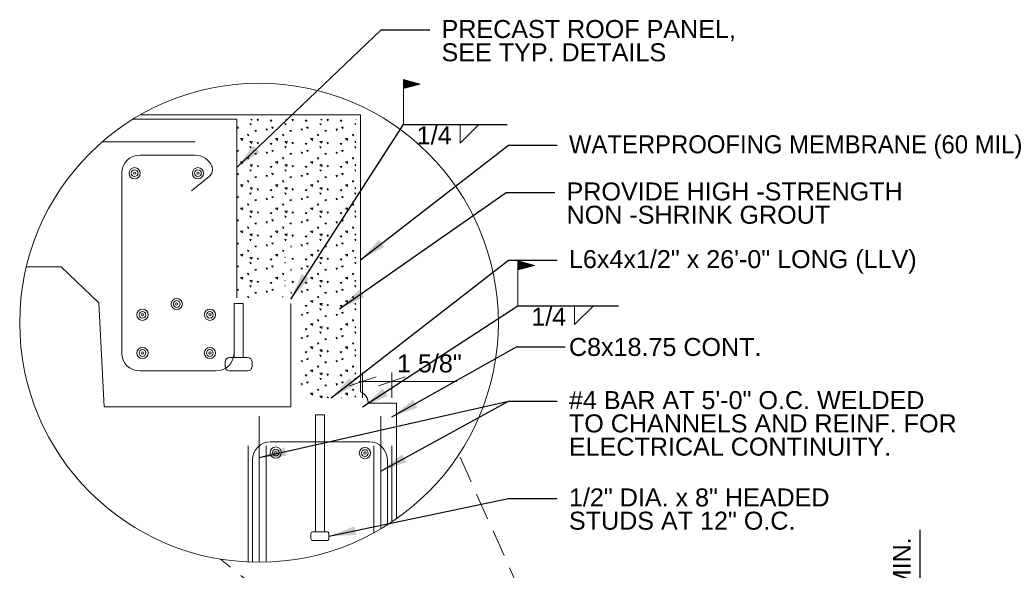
# Model space of a CAD drawing. Header units: inches. Extents: x -8 to 439, y -5 to 303.
# Tile 11 of 11: x 276 to 386, y 232 to 293. Entities that reach past the tile are written whole.
import ezdxf
from ezdxf.enums import TextEntityAlignment as Align

# ---------------------------------------------------------------- set-up
doc = ezdxf.new("R2010")
doc.units = ezdxf.units.IN
doc.header["$LTSCALE"] = 12
doc.header["$MEASUREMENT"] = 0
doc.linetypes.add('HIDDEN', pattern=[0.375, 0.25, -0.125])
for name, color, linetype, lineweight in [('G-ANNO-DIM', 1, 'Continuous', 0), ('G-ANNO-TEXT', 7, 'Continuous', 0), ('Level 1', 7, 'Continuous', 0), ('S-REIN-RBAR', 5, 'Continuous', 13), ('S-WALL-LOAD', 3, 'Continuous', 13), ('S-WALL-NONL', 58, 'Continuous', 0)]:
    doc.layers.add(name, color=color, linetype=linetype, lineweight=lineweight)
doc.styles.add("3 4 1'-0", font='arial.ttf', dxfattribs={"height": 2})
doc.dimstyles.new("3 4 1'-0", dxfattribs={"dimtxt": 2, "dimasz": 3, "dimexe": 1, "dimexo": 1, "dimgap": 1, "dimtad": 1, "dimdec": 4, "dimzin": 11, "dimdsep": 46, "dimlunit": 4, "dimtxsty": "3 4 1'-0", "dimcen": 0.09, "dimadec": 4, "dimazin": 3, "dimtfac": 1, "dimtdec": 4, "dimtofl": 0, "dimtmove": 0, "dimatfit": 3, "dimfxl": 1, "dimfrac": 2, "dimtzin": 11, "dimarcsym": 0})

# ---------------------------------------------------------------- blocks, each defined once
blk = doc.blocks.new('*U115')
at = {"layer": 'G-ANNO-TEXT'}
for p, q in [((-0.25, 3), (-0.25, -3.5)), ((-0.5, -3.625), (-0.5, -3.875)), ((-0.375, -3.5), (0.375, -3.5)), ((0.5, -3.625), (0.5, -3.875)), ((-0.375, -4), (0.375, -4))]:
    blk.add_line(p, q, dxfattribs=at)
at = {"layer": 'G-ANNO-TEXT', "flags": 128}
blk.add_lwpolyline([(-0.25, 3), (0.25, 3), (0.25, -3.5)], dxfattribs=at)
at = {"layer": 'G-ANNO-TEXT', "extrusion": (0, 0, -1)}
for centre, start, end in [((0.375, -3.625), 0, 90), ((-0.375, -3.625), 90, 180), ((0.375, -3.875), 270, 0), ((-0.375, -3.875), 180, 270)]:
    blk.add_arc(centre, 0.125, start, end, dxfattribs=at)
blk = doc.blocks.new('REINFDOT')
for radius in [0.00313, 0.00187, 0.000625]:
    blk.add_circle((0, 0), radius)
blk = doc.blocks.new('REINF. DOT_1')
at = {"layer": 'S-REIN-RBAR', "xscale": 100, "yscale": 100, "zscale": 100, "rotation": 90.00000000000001}
blk.add_blockref('REINFDOT', (36.533, 24.589), dxfattribs=at)
blk = doc.blocks.new('*U100')
at = {"layer": 'S-REIN-RBAR'}
for p, q in [((-2.125, 6), (0.969, 6)), ((-3.125, -5), (-3.125, 5)), ((1.743, 4.815), (0.763, 4.014)), ((3.125, -2.25), (3.125, -5)), ((2.125, -6), (-2.125, -6))]:
    blk.add_line(p, q, dxfattribs=at)
for centre, start, end in [((-2.125, 5), 90, 180), ((-2.125, -5), 180, 270), ((2.125, -5), 270, 0)]:
    blk.add_arc(centre, 1, start, end, dxfattribs=at)
at = {"layer": 'S-REIN-RBAR', "extrusion": (0, 0, -1)}
for centre, radius, start, end in [((-0.969, 5), 1, 90, 156.1614), ((-1.426, 5.202), 0.5, 156.1614, 230.717)]:
    blk.add_arc(centre, radius, start, end, dxfattribs=at)
blk = doc.blocks.new('*U101')
at = {"layer": 'G-ANNO-TEXT'}
for p, q in [((-0.25, 1.875), (-0.25, -1.125)), ((-0.75, -1.375), (-0.75, -1.625)), ((-0.5, -1.125), (0.5, -1.125)), ((0.75, -1.375), (0.75, -1.625)), ((-0.5, -1.875), (0.5, -1.875))]:
    blk.add_line(p, q, dxfattribs=at)
at = {"layer": 'G-ANNO-TEXT', "flags": 128}
blk.add_lwpolyline([(-0.25, 1.875), (0.25, 1.875), (0.25, -1.125)], dxfattribs=at)
at = {"layer": 'G-ANNO-TEXT', "extrusion": (0, 0, -1)}
for centre, start, end in [((0.5, -1.375), 0, 90), ((0.5, -1.625), 270, 0), ((-0.5, -1.375), 90, 180), ((-0.5, -1.625), 180, 270)]:
    blk.add_arc(centre, 0.25, start, end, dxfattribs=at)
blk = doc.blocks.new('field')
at = {"layer": 'Level 1'}
for p, q in [((-0.0936, 0.2249), (0, 0.25)), ((-0.0936, 0.2249), (0, 0.1998)), ((0, 0), (0, 0.25))]:
    blk.add_line(p, q, dxfattribs=at)
for points in [[(-0.002, 0.2474), (-0.0859, 0.2249), (-0.002, 0.2024)], [(-0.004, 0.2448), (-0.0782, 0.2249), (-0.004, 0.205)], [(-0.006, 0.2422), (-0.0704, 0.2249), (-0.006, 0.2076)], [(-0.008, 0.2396), (-0.0627, 0.2249), (-0.008, 0.2103)], [(-0.01, 0.237), (-0.055, 0.2249), (-0.01, 0.2129)], [(-0.012, 0.2344), (-0.0473, 0.2249), (-0.012, 0.2155)], [(-0.014, 0.2181), (-0.014, 0.2318), (-0.0395, 0.2249)], [(-0.016, 0.2207), (-0.016, 0.2291), (-0.0318, 0.2249)], [(-0.018, 0.2233), (-0.018, 0.2265), (-0.0241, 0.2249)]]:
    blk.add_3dface(points, dxfattribs=at)
blk = doc.blocks.new('*D120')
at = {"layer": 'Defpoints', "color": 0, "lineweight": 0, "transparency": 16777216}
for p in [(372.4, 219.83), (376.17, 219.83), (365.07, 195.33)]:
    blk.add_point(p, dxfattribs=at)
at = {"layer": 'G-ANNO-DIM', "color": 0, "lineweight": -2, "transparency": 16777216}
for p, q in [((376.17, 219.83), (376.17, 236.74)), ((373.4, 219.83), (377.17, 219.83)), ((376.17, 198.33), (376.17, 216.83)), ((366.07, 195.33), (377.17, 195.33))]:
    blk.add_line(p, q, dxfattribs=at)
at = {"layer": 'G-ANNO-DIM', "color": 0, "lineweight": 0, "transparency": 16777216}
for points in [[(375.67, 216.83), (376.67, 216.83), (376.17, 219.83)], [(375.67, 198.33), (376.67, 198.33), (376.17, 195.33)]]:
    blk.add_solid(points, dxfattribs=at)
at = {"layer": 'G-ANNO-DIM', "color": 0, "transparency": 16777216, "insert": (374.15, 229.78), "char_height": 2, "attachment_point": 5, "rotation": 90, "style": "3 4 1'-0"}
blk.add_mtext('2\'-0" MIN.', dxfattribs=at)
blk = doc.blocks.new('REINF. DOT')
at = {"layer": 'S-REIN-RBAR', "extrusion": (0, 0, -1), "xscale": 100, "yscale": -100, "zscale": 100, "rotation": 89.99999999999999}
blk.add_blockref('REINFDOT', (-36.533, 24.589), dxfattribs=at)

msp = doc.modelspace()

# ---------------------------------------------------------------- hatches: boundary and pattern name
at = {"layer": 'G-ANNO-TEXT'}
h = msp.add_hatch(dxfattribs=at)
h.set_pattern_fill('CONCRETE', color=256, style=0, pattern_type=2)
h.set_pattern_definition([(140.3968, (311.92777, 304.557), (-3.891398, 2.575689), [0.1875, -20.01502]), (140.3968, (311.7709, 302.76385), (-3.891398, 2.575689), [0.1875, -20.01502]), (140.3968, (310.0473, 304.2101), (-3.891398, 2.575689), [0.1875, -20.01502]), (82.1795, (311.7709, 302.76385), (-2e-07, -2.5756888), [0.15, -28.44857]), (82.1795, (311.92777, 304.557), (-2e-07, -2.5756888), [0.15, -28.44857]), (82.1795, (310.0473, 304.21012), (-2e-07, -2.5756888), [0.15, -28.44857]), (190.2326, (311.784, 302.91336), (-27.2397831, -5.1513779), [0.15935, -43.33786]), (190.2326, (311.94088, 304.7065), (-27.2397831, -5.1513779), [0.15935, -43.33786]), (190.2326, (310.0604, 304.35963), (-27.2397831, -5.1513779), [0.15935, -43.33786]), (136.60277, (312.42302, 303.22622), (-19.456988, 18.0298233), [0.28125, -37.20772]), (136.60277, (309.57393, 302.89477), (-19.456988, 18.0298233), [0.28125, -37.20772]), (186.8622, (312.45754, 303.44864), (-23.3483858, -2.5756891), [0.23903, -42.8752]), (186.8622, (309.60845, 303.1172), (-23.3483858, -2.5756891), [0.23903, -42.8752]), (81.4086, (312.42302, 303.2262), (-2e-07, -2.575689), [0.225, -25.82419]), (81.4086, (309.57393, 302.89477), (-2e-07, -2.575689), [0.225, -25.82419]), (110.6918, (313.046, 303.7229), (-3.891398, 7.727066), [0.1875, -10.82566]), (110.6918, (311.2332, 304.3312), (-3.891398, 7.727066), [0.1875, -10.82566]), (110.6918, (310.2266, 302.8389), (-3.891398, 7.727066), [0.1875, -10.82566]), (110.6918, (309.4203, 304.93945), (-3.891398, 7.727066), [0.1875, -10.82566]), (56.1196, (313.04604, 303.72288), (-11.6741934, -18.0298228), [0.15, -27.77231]), (56.1196, (310.22662, 302.8389), (-11.6741934, -18.0298228), [0.15, -27.77231]), (56.1196, (311.23317, 304.33116), (-11.6741934, -18.0298228), [0.15, -27.77231]), (56.1196, (309.4203, 304.93945), (-11.6741934, -18.0298228), [0.15, -27.77231]), (161.6882, (310.3105, 302.9633), (-3.891398, 3e-07), [0.15935, -8.03858]), (161.6882, (313.13, 303.8473), (-3.891398, 3e-07), [0.15935, -8.03858]), (161.6882, (311.3171, 304.4556), (-3.891398, 3e-07), [0.15935, -8.03858]), (161.6882, (309.5042, 305.0639), (-3.891398, 3e-07), [0.15935, -8.03858])])
h.paths.add_polyline_path([(304.90684, 262.5222, 0.414213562), (305.50684, 263.1222), (305.50684, 268.2972, -0.414213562), (306.10684, 268.8972), (306.13265, 268.89761), (306.13265, 262.39761), (306.33245, 262.39839, -0.414213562), (307.13245, 261.59839), (307.13245, 252.19839, 0.414213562), (307.93245, 251.39839), (313.33245, 251.39839, -0.015699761), (313.38265, 251.39681), (313.38265, 282.39761), (300.13265, 282.39761), (300.13265, 262.5222)])

# ---------------------------------------------------------------- linework, layer by layer
at = {"layer": 'G-ANNO-DIM'}
for p, q in [((314.13265, 251.39761), (314.13265, 254.241)), ((317.38265, 251.39761), (317.38265, 254.241)), ((315.63265, 253.741), (312.63265, 252.741)), ((324.62267, 253.241), (313.73897, 253.241)), ((315.88265, 252.741), (318.88265, 253.741))]:
    msp.add_line(p, q, dxfattribs=at)
at = {"layer": 'G-ANNO-TEXT'}
for p, q in [((288.5593, 282.39761, -0.00004), (300.13265, 282.39761, -0.00004)), ((300.13265, 282.39761, -0.00004), (300.13265, 262.52161, -0.00004)), ((324.97099, 279.75513), (327.07846, 281.82378)), ((324.97099, 281.82005), (324.97099, 279.75513)), ((276.70144, 265.97584), (280.56623, 265.97584)), ((284.77558, 261.98132), (280.56623, 265.97584)), ((285.38265, 250.39761), (284.77558, 261.98132)), ((306.13265, 261.89761, -0.00004), (306.13265, 250.39761, -0.00004)), ((337.719, 259.58242), (339.82647, 261.65108)), ((337.719, 261.64735), (337.719, 259.58242)), ((285.38265, 250.39761), (306.13265, 250.39761)), ((318.69364, 249.90675), (318.68778, 249.90675))]:
    msp.add_line(p, q, dxfattribs=at)
at = {"layer": 'G-ANNO-TEXT', "linetype": 'HIDDEN'}
for q in [(324.84856, 245.11049, 3.5197), (298.31984, 233.47365, 3.5197)]:
    msp.add_line((348.25093, 192.78269, 3.5197), q, dxfattribs=at)
at = {"layer": 'G-ANNO-TEXT', "extrusion": (0, 0, -1)}
msp.add_circle((-302.60417, 259.764, -7.03941), 26.63716, dxfattribs=at)
at = {"layer": 'S-REIN-RBAR'}
for p, q in [((285.16352, 279.89761), (295.50715, 279.89761)), ((302.61886, 249.38126, 7.03941), (302.61886, 233.12685, 7.03941)), ((316.14462, 249.38126, 7.03941), (316.14462, 236.82508, 7.03941)), ((303.38065, 233.13816, 7.03941), (303.38065, 246.08361, 7.03941)), ((314.88165, 246.52361, -31.67719), (303.88165, 246.52361, -31.67719)), ((315.38265, 236.39204, 7.03941), (315.38265, 246.08361, 7.03941)), ((301.88165, 233.13664, -31.67719), (301.88165, 244.52361, -31.67719)), ((316.88165, 237.27641, -31.67719), (316.88165, 244.52361, -31.67719))]:
    msp.add_line(p, q, dxfattribs=at)
at = {"layer": 'S-REIN-RBAR', "extrusion": (0, 0, -1)}
msp.add_arc((-303.88165, 244.52361, 31.67719), 2, 0, 90, dxfattribs=at)
at = {"layer": 'S-REIN-RBAR'}
msp.add_arc((314.88165, 244.52361, -31.67719), 2, 0, 90, dxfattribs=at)
at = {"layer": 'S-WALL-LOAD'}
for p, q in [((301.38265, 233.15487, 7.03941), (301.38265, 246.08361, 7.03941)), ((317.38265, 237.60244, 7.03941), (317.38265, 246.08361, 7.03941))]:
    msp.add_line(p, q, dxfattribs=at)
at = {"layer": 'S-WALL-NONL'}
for p, q in [((289.39907, 282.89761), (313.88265, 282.89761)), ((313.88265, 282.89761), (313.88265, 252.08297)), ((317.88265, 250.82906), (314.75077, 250.82906)), ((317.88265, 250.82906), (317.88265, 237.94414))]:
    msp.add_line(p, q, dxfattribs=at)
msp.add_open_spline([(313.88265, 252.08297), (314.70115, 251.74152), (314.75077, 250.82906)], degree=2, dxfattribs=at)

# ---------------------------------------------------------------- block references
at = {"layer": 'G-ANNO-TEXT', "xscale": 2, "yscale": 2, "zscale": 2}
for name, p in [('*U101', (300.31964, 258.14762, 7.03941)), ('*U115', (309.38167, 243.52364, 7.03941))]:
    msp.add_blockref(name, p, dxfattribs=at)
at = {"layer": 'Level 1', "extrusion": (0, 0, -1), "xscale": 20, "yscale": 20, "zscale": 20}
for p in [(-318.66609, 281.82005), (-331.4141, 261.64735)]:
    msp.add_blockref('field', p, dxfattribs=at)
at = {"layer": 'S-REIN-RBAR', "xscale": 2, "yscale": 2, "zscale": 2}
msp.add_blockref('*U100', (293.56969, 266.39762), dxfattribs=at)
at = {"layer": 'S-REIN-RBAR', "xscale": 2, "yscale": 2, "zscale": 2, "rotation": 180}
for p in [(361.82446, 325.57647, 7.03941), (368.87171, 325.57647, 7.03941), (366.50959, 311.02646, 7.03941), (362.69946, 309.82647, 7.03941), (370.19946, 309.82647, 7.03941), (362.69946, 305.57647, 7.03941), (370.19946, 305.57647, 7.03941), (387.44946, 294.44778, -31.67719)]:
    msp.add_blockref('REINF. DOT_1', p, dxfattribs=at)
at = {"layer": 'S-REIN-RBAR', "extrusion": (0, 0, -1), "xscale": 2, "yscale": 2, "zscale": 2, "rotation": 180}
msp.add_blockref('REINF. DOT', (-231.39918, 294.498, 31.67719), dxfattribs=at)

# ---------------------------------------------------------------- texts
at = {"layer": 'G-ANNO-DIM', "color": 7, "linetype": 'Continuous', "style": "3 4 1'-0"}
msp.add_text('1 5/8"', height=2, dxfattribs=at).set_placement((321.55957, 255.241), align=Align.MIDDLE_CENTER)
at = {"layer": 'G-ANNO-TEXT', "color": 7, "char_height": 2, "attachment_point": 1, "style": "3 4 1'-0"}
for s, insert, line_spacing_factor in [('PRECAST ROOF PANEL,\\PSEE TYP. DETAILS', (322.91239, 293.43843, 3.5197), 0.776524), ('1/4', (320.15337, 281.6121, 3.5197), 0.6), ('WATERPROOFING MEMBRANE (60 MIL)', (337.09076, 280.61242, 3.5197), 0.6), ('PROVIDE HIGH -STRENGTH\\PNON -SHRINK GROUT', (336.82663, 275.36752, 3.5197), 0.776524), ('L6x4x1/2" x 26\'-0" LONG (LLV)', (337.09076, 267.84264, 3.5197), 0.6), ('1/4', (332.90138, 261.4394, 3.5197), 0.6), ('C8x18.75 CONT.', (337.09076, 258.07158, 3.5197), 0.6), ('#4 BAR AT 5\'-0" O.C. WELDED\\PTO CHANNELS AND REINF. FOR \\PELECTRICAL CONTINUITY.', (337.09076, 252.16007, 3.5197), 0.776524), ('1/2" DIA. x 8" HEADED \\PSTUDS AT 12" O.C.', (337.09076, 241.335, 3.5197), 0.776524)]:
    msp.add_mtext(s, dxfattribs=dict(at, insert=insert, line_spacing_factor=line_spacing_factor))

# ---------------------------------------------------------------- dimensions: what is measured, and where the dimension line sits
at = {"layer": 'G-ANNO-DIM'}
dim = msp.add_linear_dim(base=(376.16899, 219.82628, 3.5197), p1=(365.06862, 195.32628, 3.5197), p2=(372.39999, 219.82628, 3.5197), angle=90, text='2\'-0" MIN.', dimstyle="3 4 1'-0", dxfattribs=at)
dim.commit()
dim.dimension.update_dxf_attribs({"geometry": '*D120', "text_midpoint": (376.16899, 229.78262, 3.5197), "dimtype": 160})

# ---------------------------------------------------------------- leaders
at = {"layer": 'G-ANNO-TEXT'}
for points in [[(300.13265, 277.03227, 3.5197), (316.18373, 292.33324, 3.5197), (321.59626, 292.33324, 3.5197)], [(306.13265, 262.39761), (318.66609, 281.82005), (330.23265, 281.82005)], [(313.88265, 266.76031, 3.5197), (330.3621, 279.50723, 3.5197), (335.77462, 279.50723, 3.5197)], [(311.57284, 261.32042, 3.5197), (330.09797, 274.26234, 3.5197), (335.5105, 274.26234, 3.5197)], [(310.63265, 251.39761, 3.5197), (330.3621, 266.73745, 3.5197), (335.77462, 266.73745, 3.5197)], [(314.13265, 250.39761), (331.4141, 261.64735), (342.62304, 261.65108)], [(317.38265, 249.29867, 3.5197), (331.24446, 257.07674, 3.5197), (336.65699, 257.07674, 3.5197)], [(302.61886, 244.76662, 3.5197), (330.3621, 251.05489, 3.5197), (335.77462, 251.05489, 3.5197)], [(316.14462, 243.24228, 3.5197), (330.3621, 251.05489, 3.5197), (335.77462, 251.05489, 3.5197)], [(310.38165, 236.02361, 3.5197), (330.3621, 240.22982, 3.5197), (335.77462, 240.22982, 3.5197)]]:
    msp.add_leader(points, dimstyle="3 4 1'-0", override={"dimgap": 2}, dxfattribs=at)

doc.saveas('drawing.dxf')
